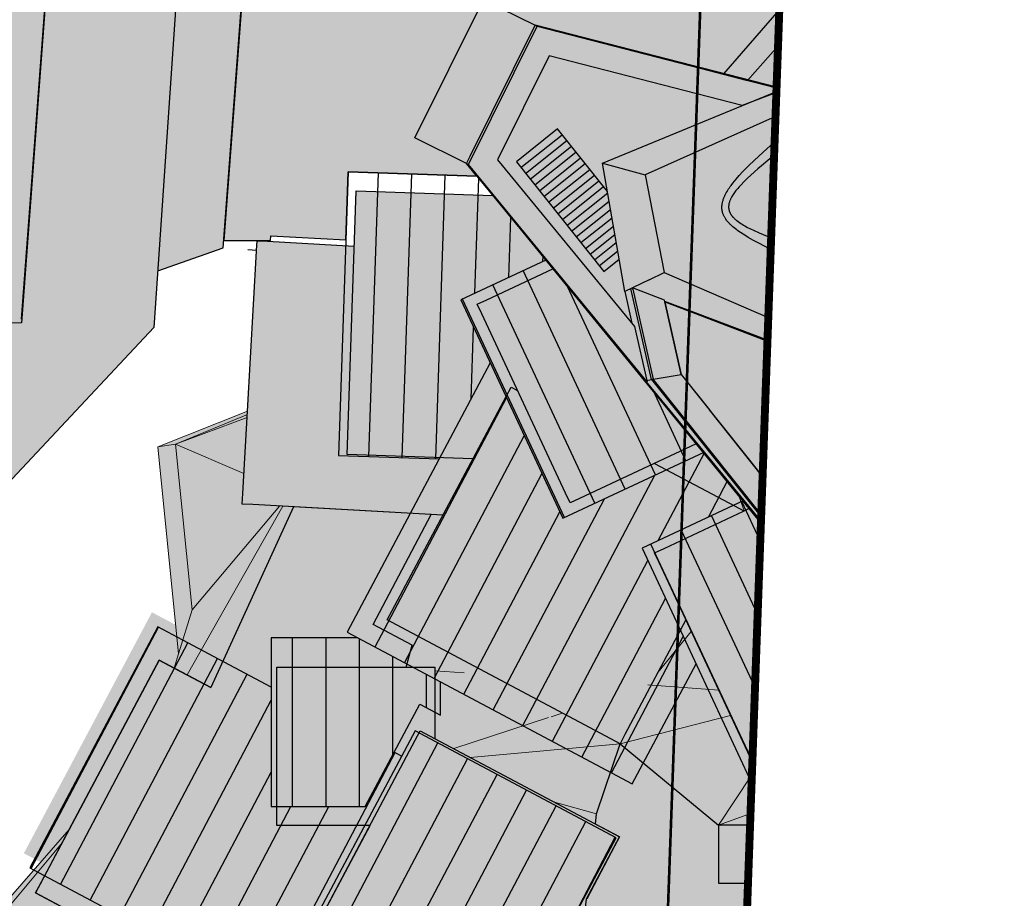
# Model space of a CAD drawing. Header units: millimetres. Extents: x -1402 to -179, y -280 to 6164.
# Tile 211 of 212: x -415 to -378, y 6114 to 6147. Entities that reach past the tile are written whole.
import ezdxf
from ezdxf.xclip import XClip

# ---------------------------------------------------------------- set-up
doc = ezdxf.new("R2010")
doc.units = ezdxf.units.MM
doc.header["$XCLIPFRAME"] = 0
doc.linetypes.add('AJN-Limite', pattern=[1.25, 0.5, -0.25, 0, -0.25, 0, -0.25])
doc.linetypes.add('DASH', pattern=[0.35, 0.25, -0.1])
doc.layers.get('0').update_dxf_attribs({"linetype": 'CONTINUOUS'})
for name, color, linetype in [('AJN-2-SBT-V', 51, 'CONTINUOUS'), ('AJN-4-SER-V', 71, 'CONTINUOUS'), ('AJN-6-PARCOURS-V', 251, 'CONTINUOUS'), ('AJN-6-PERGOLAS', 251, 'CONTINUOUS'), ('AJN-8-254-H', 254, 'CONTINUOUS'), ('Make2D$Visible$Courbes$PLATFORMS', 3, 'CONTINUOUS')]:
    doc.layers.add(name, color=color, linetype=linetype)
doc.layers.add('AJN-6-PARCOURS-H', color=7, linetype='CONTINUOUS', true_color=0xe3e3e3)
doc.layers.add('AJN-6-TERRAIN', color=7, linetype='CONTINUOUS', true_color=0xf2f2f2)
doc.layers.add('GEO-1-EXI-V', color=161, linetype='CONTINUOUS', lineweight=5)
doc.layers.add('GEO-1-LIM-V', color=10, linetype='AJN-Limite', lineweight=25)
pattern_1 = [(62.1854, (9.4425, 65.2214), (-1.123267, 0.592598), [])]
pattern_2 = [(115.058, (19.9803, 144.5782), (-1.150467, -0.53789), [])]

# ---------------------------------------------------------------- blocks, each defined once
blk = doc.blocks.new('A$C1B290AED')
at = {"layer": 'AJN-8-254-H'}
h = blk.add_hatch(color=256, dxfattribs=at)
h.dxf.hatch_style = 1
h.paths.add_polyline_path([(95.164, 0), (63.079, 0), (63.142, -15.633), (64.739, -17.75, -0.008776), (93.796, -18.567)], flags=17)
h.paths.add_polyline_path([(104.173, 0), (95.164, 0), (93.796, -18.567, 0.008776), (64.739, -17.75), (63.142, -15.633), (63.079, 0), (43.812, 0), (44.09, -11.351), (45.564, -18.733), (82.355, -19.922, 0.078088), (86.54, -19.573, -0.105815), (89.321, -19.187, 0.008567), (102.725, -19.938)])
h.paths.add_polyline_path([(107.802, 0), (104.173, 0), (102.725, -19.938), (106.315, -19.845)], flags=17)
h.paths.add_polyline_path([(112.71, 0), (107.802, 0), (106.315, -19.845), (89.238, -20.286, -0.004888), (105.869, -21.262), (105.652, -22.5), (102.865, -25.933), (104.668, -27.136), (111.345, -20.014)])
h.paths.add_polyline_path([(115.251, 0), (112.71, 0), (111.492, -17.865), (113.972, -17)])
h.paths.add_polyline_path([(43.812, 0), (39.442, 0), (39.903, -18.842, -0.003335), (39.2, -18.924, -0.002874), (40.262, -18.99, 0.001309), (46.611, -19.291, 0.007869), (84.81, -20.401), (89.238, -20.286), (102.725, -19.938, -0.008567), (89.321, -19.187, 0.105815), (86.54, -19.573, -0.078088), (82.355, -19.922), (45.564, -18.733), (44.09, -11.351)])
h.paths.add_polyline_path([(39.442, 0), (16.868, 0), (17.36, -12.405), (18.708, -19.1, -0.087355), (26.035, -18.721, 0.065617), (39.903, -18.842)])
h.paths.add_polyline_path([(17.36, -12.405), (16.868, 0), (12.808, 0), (14.037, -20.214, 0.001351), (19.371, -19.692, -0.019542), (28.076, -18.968, -0.009686), (26.035, -18.721, 0.087355), (18.708, -19.1)])
h.paths.add_polyline_path([(12.808, 0), (6.435, 0), (6.967, -13.562), (10.012, -23.077), (18.529, -20.803, -0.051595), (23.354, -19.276, 0.008957), (19.371, -19.692, -0.001351), (14.037, -20.214)])
h.paths.add_polyline_path([(6.967, -13.562), (6.435, 0), (0, 0), (0.098, -23.056, -0.009156), (9.542, -21.608)])
h.paths.add_polyline_path([(9.729, -22.195), (9.542, -21.608, 0.009156), (0.098, -23.056), (0.103, -24.041, -0.011301)])
h.paths.add_polyline_path([(26.816, -19.479, 0.04047), (25.032, -19.144, 0.003763), (23.354, -19.276, 0.042972), (19.311, -20.479, -0.008453), (28.104, -19.781, -0.017837)])
h.paths.add_polyline_path([(26.047, -20.079, -0.003522), (28.517, -19.858, -0.005657), (28.104, -19.781, 0.008453), (19.311, -20.479, 0.008604), (18.529, -20.803), (17.85, -20.984, -0.009507)])
h.paths.add_polyline_path([(46.611, -19.291, -0.001309), (40.262, -18.99, 0.002874), (39.2, -18.924, -0.052551), (28.076, -18.968, 0.006819), (25.032, -19.144, -0.04047), (26.816, -19.479, 0.017837), (28.104, -19.781, 0.031955), (30.452, -20.091, 0.017468), (34.053, -20.208, -0.001874), (44.927, -20.041, -0.007117), (69.182, -20.106, -0.000362), (69.236, -20.093, -0.004662)])
at = {"layer": 'AJN-2-SBT-V', "flags": 128}
for points in [[(111.492, -17.865), (113.972, -17), (115.251, 0), (0, 0), (0.103, -24.041, -0.011301), (9.729, -22.195, -0.011301)], [(9.542, -21.608, 0.009156), (0.098, -23.056), (0, 0), (112.71, 0), (111.345, -20.014), (104.668, -27.136), (105.626, -28.797), (105.315, -30.678), (104.834, -32.625, -0.049698), (87.802, -29.004, -0.005497), (78.586, -25.929, 0.00605), (68.33, -22.413, 0.052542), (58.342, -19.991, 0.052542)], [(106.326, -19.7), (106.326, -19.7), (107.802, 0), (6.435, 0), (6.967, -13.562), (10.012, -23.077), (18.529, -20.803, -0.051595), (23.354, -19.276, -0.050824)], [(28.076, -18.968, 0.019542), (19.371, -19.692, -0.001351), (14.037, -20.214), (12.808, 0), (107.802, 0), (106.315, -19.845), (84.81, -20.401, -0.007869), (46.611, -19.291, -0.001309), (40.262, -18.99, 0.002874), (39.2, -18.924, 0.002874)]]:
    blk.add_lwpolyline(points, format="xyb", dxfattribs=at)
blk = doc.blocks.new('929-ESC NORD MASSE')
at = {"layer": 'AJN-6-PARCOURS-H', "linetype": 'Continuous'}
h = blk.add_hatch(color=256, dxfattribs=at)
h.dxf.hatch_style = 1
h.paths.add_polyline_path([(25.91, 115.92), (17.272, 106.065), (9.208, 108.17), (7.249, 109.141), (4.649, 103.894), (6.608, 102.923), (7.006, 102.437), (2.121, 102.602), (2.034, 100.024), (-0.817, 100.184), (-0.827, 100), (-2.602, 100), (-1.553, 113.92), (-3.344, 113.92), (-3.344, 118.92), (22.944, 118.92), (33.572, 126.639), (35.887, 123.397), (26.968, 116.92), (-1.402, 116.92), (-1.402, 115.92)])
at = {"layer": 'AJN-4-SER-V', "flags": 128}
blk.add_lwpolyline([(-1.553, 113.92), (-2.602, 100), (-0.828, 100), (-0.817, 100.184), (2.034, 100.024), (2.121, 102.602), (7.006, 102.437), (6.608, 102.923), (4.649, 103.894), (7.249, 109.141), (9.208, 108.17), (17.272, 106.065), (25.91, 115.92), (-1.402, 115.92)], dxfattribs=at)
blk = doc.blocks.new('929-bati')
at = {"layer": 'AJN-6-PARCOURS-H', "linetype": 'Continuous'}
h = blk.add_hatch(color=256, dxfattribs=at)
h.dxf.hatch_style = 1
h.paths.add_polyline_path([(-8.923, 150.341), (-14.121, 156.66), (-12.167, 160.603), (-4.839, 158.718), (-10.139, 156.532), (-9.3, 151.667)])
h = blk.add_hatch(color=256, dxfattribs=at)
h.dxf.hatch_style = 1
h.paths.add_polyline_path([(-7.778, 151.284), (-7.154, 148.523), (1.184, 138.08), (19.306, 132.239), (30.154, 132.742), (31.598, 138.931), (27.381, 148.257), (15.227, 142.438), (10.31, 144.473), (-2.502, 149.304)])
at = {"layer": 'AJN-8-254-H', "linetype": 'Continuous'}
h = blk.add_hatch(color=256, dxfattribs=at)
h.dxf.hatch_style = 1
h.paths.add_polyline_path([(-15.304, 156.525), (-12.703, 161.774), (-5.539, 159.93), (2.466, 169.103), (4.179, 167.629), (5.429, 168.871), (15.227, 175.289), (18.988, 174.213), (26.556, 154.246), (28.267, 148.724), (32.649, 139.034), (31.007, 131.971), (30.958, 131.783), (19.172, 131.232), (0.59, 137.221), (-8.527, 148.285)])
h.paths.add_polyline_path([(13.495, 163.07), (15.799, 164.214), (18.259, 157.669), (10.841, 151.431), (5.498, 153.77)], flags=0)
h.paths.add_polyline_path([(11.305, 165.891), (19.064, 169.741), (24.392, 155.561), (21.392, 154.424), (10.744, 145.47), (-1.609, 150.877)], flags=16)
h.paths.add_polyline_path([(-7.778, 151.284), (-7.154, 148.523), (1.184, 138.08), (19.306, 132.239), (30.154, 132.742), (31.598, 138.931), (27.381, 148.257), (15.227, 142.438), (10.31, 144.473), (-2.502, 149.304)], flags=16)
h.paths.add_polyline_path([(-8.923, 150.341), (-14.121, 156.66), (-12.167, 160.603), (-4.839, 158.718), (-10.139, 156.532), (-9.3, 151.667)], flags=16)
h.paths.add_polyline_path([(22.247, 136.025), (14.301, 142.883), (11.168, 144.15)], flags=0)
h = blk.add_hatch(color=256, dxfattribs=at)
h.dxf.hatch_style = 1
h.paths.add_polyline_path([(-14.725, 150.823), (-14.894, 151.185), (-14.532, 151.354), (-12.018, 152.53), (-14.305, 155.31), (-14.309, 155.31), (-19.492, 155.486), (-19.831, 145.492), (-15.057, 145.33), (-13.802, 147.691), (-13.614, 148.044), (-13.363, 147.911)])
h = blk.add_hatch(color=256, dxfattribs=at)
h.dxf.hatch_style = 1
h.paths.add_polyline_path([(-19.563, 153.389), (-22.851, 153.573), (-23.25, 153.596), (-23.271, 153.229), (-23.273, 153.197), (-23.614, 147.128), (-23.789, 144.011), (-23.812, 143.612), (-23.412, 143.589), (-16.198, 143.184), (-15.057, 145.33), (-19.831, 145.492)])
h = blk.add_hatch(color=256, dxfattribs=at)
h.dxf.hatch_style = 1
h.paths.add_polyline_path([(-8.22, 148.344), (-8.282, 148.333), (-9.065, 151.779), (-9.3, 151.667), (-9.025, 150.465), (-8.923, 150.341), (-8.448, 148.246), (-8.527, 148.285), (-11.891, 152.375), (-12.018, 152.53), (-14.532, 151.354), (-14.894, 151.185), (-14.725, 150.823), (-13.363, 147.911), (-13.614, 148.044), (-13.802, 147.691), (-18.121, 139.568), (-18.309, 139.215), (-17.956, 139.027), (-9.833, 134.708), (-9.479, 134.52), (-9.292, 134.873), (-6.98, 139.221), (-4.102, 133.065), (-3.932, 132.703), (-3.57, 132.872), (-1.841, 133.68), (-1.781, 130.335), (-1.774, 129.942), (-1.382, 129.942), (2.826, 129.942), (3.226, 129.942), (3.226, 130.342), (3.226, 134.877), (0.59, 137.221), (0.484, 137.441)])
h.paths.add_polyline_path([(-4.785, 143.349), (-4.789, 143.341), (-4.778, 143.346)], flags=16)
h = blk.add_hatch(color=256, dxfattribs=at)
h.dxf.hatch_style = 1
h.paths.add_polyline_path([(-11.891, 152.375), (-12.018, 152.53), (-14.532, 151.354), (-14.894, 151.185), (-14.725, 150.823), (-13.363, 147.911), (-11.543, 144.018), (-11.374, 143.656), (-11.012, 143.825), (-6.565, 145.904), (-8.527, 148.285)], flags=17)
h = blk.add_hatch(color=256, dxfattribs=at)
h.dxf.hatch_style = 1
h.paths.add_polyline_path([(-22.502, 131.826), (-22.502, 131.426), (-22.102, 131.426), (-18.963, 131.426), (-17.245, 134.656), (-17.057, 135.009), (-16.704, 134.822), (-16.502, 134.714), (-16.502, 137.026), (-16.502, 137.426), (-16.902, 137.426), (-22.102, 137.426), (-22.502, 137.426), (-22.502, 137.026)])
h = blk.add_hatch(color=256, dxfattribs=at)
h.dxf.hatch_style = 1
h.paths.add_polyline_path([(-10.744, 128.643), (-9.684, 130.636), (-9.496, 130.989), (-9.85, 131.177), (-16.704, 134.822), (-17.057, 135.009), (-17.245, 134.656), (-21.564, 126.533), (-21.752, 126.18), (-21.399, 125.992), (-14.544, 122.348), (-14.191, 122.16), (-14.003, 122.513), (-13.401, 123.646), (-13.071, 124.267), (-13.07, 124.268)])
h = blk.add_hatch(color=256, dxfattribs=at)
h.dxf.hatch_style = 1
h.paths.add_polyline_path([(-2.143, 131.433), (-5.743, 131.433), (-5.743, 129.233), (-2.143, 129.233)])
at = {"layer": 'AJN-2-SBT-V'}
for points in [[(-5.539, 159.93), (-0.1, 166.163)], [(-15.164, 156.806), (-12.703, 161.774)], [(-12.703, 161.774), (-12.624, 161.734)], [(-3.304, 159.355), (-12.703, 161.774)], [(-15.225, 156.486), (-12.624, 161.734)], [(-12.624, 161.734), (-3.272, 159.328)], [(-12.167, 160.603), (-14.121, 156.66)], [(-4.838, 158.717), (-12.167, 160.603)], [(-10.139, 156.532), (-3.324, 159.342)], [(-3.272, 159.328), (-4.838, 158.717)], [(-2.596, 158.74), (-8.527, 156.088)], [(-15.304, 156.525), (-15.167, 156.8)], [(-15.304, 156.525), (-14.305, 155.31)], [(-15.304, 156.525), (-15.225, 156.486)], [(-14.121, 156.66), (-8.923, 150.341)], [(-10.139, 156.532), (-8.53, 156.089)], [(-9.3, 151.667), (-10.139, 156.532)], [(-8.448, 148.246), (-15.225, 156.486)], [(-8.53, 156.089), (-7.807, 152.386)], [(-19.831, 145.492), (-19.492, 155.486)], [(-19.496, 155.081), (-19.487, 155.486)], [(-19.486, 155.486), (-14.309, 155.31)], [(-14.309, 155.31), (-14.302, 155.31)], [(-14.305, 155.31), (-11.891, 152.375)], [(-13.233, 154.01), (-13.233, 153.996)], [(-23.271, 153.229), (-23.25, 153.596)], [(-23.25, 153.596), (-22.851, 153.573)], [(-22.851, 153.573), (-19.561, 153.388)], [(-23.614, 147.128), (-23.273, 153.197)], [(-23.273, 153.197), (-23.271, 153.229)], [(-14.532, 151.354), (-12.026, 152.526)], [(-11.891, 152.375), (-8.527, 148.285)], [(-8.373, 152.113), (-9.3, 151.667)], [(-8.373, 152.113), (-7.807, 152.386)], [(-7.807, 152.386), (11.933, 143.86)], [(-9.3, 151.667), (-9.025, 150.465)], [(-8.282, 148.333), (-9.065, 151.779)], [(-8.991, 151.755), (-9.003, 151.81)], [(-7.791, 151.342), (-9.003, 151.81)], [(-8.991, 151.755), (-8.22, 148.344)], [(-14.894, 151.185), (-14.532, 151.354)], [(-7.78, 151.295), (-7.791, 151.342)], [(-6.622, 150.858), (-7.78, 151.295)], [(-7.778, 151.284), (-7.78, 151.295)], [(-14.725, 150.823), (-14.894, 151.185)], [(-7.154, 148.523), (-7.778, 151.284)], [(-7.778, 151.284), (-6.611, 150.835)], [(-11.543, 144.018), (-14.725, 150.823)], [(11.928, 143.862), (-6.622, 150.858)], [(-6.622, 150.858), (-6.611, 150.835)], [(-6.611, 150.835), (-2.594, 149.289)], [(-8.923, 150.341), (-8.46, 148.298)], [(-9.683, 149.69), (-9.684, 149.662)], [(-8.527, 148.285), (-8.284, 148.331)], [(-8.22, 148.344), (-8.282, 148.333)], [(-8.282, 148.333), (0.59, 137.221)], [(-8.22, 148.344), (-7.154, 148.523)], [(0.484, 137.441), (-8.22, 148.344)], [(-7.154, 148.523), (-6.081, 147.179)], [(-13.802, 147.691), (-13.614, 148.044)], [(-13.614, 148.044), (-13.363, 147.911)], [(0.567, 137.249), (-8.527, 148.285)], [(-8.527, 148.285), (-8.448, 148.246)], [(-8.46, 148.298), (-8.448, 148.246)], [(-18.121, 139.568), (-13.802, 147.691)], [(-23.789, 144.011), (-23.614, 147.128)], [(1.184, 138.08), (-6.081, 147.179)], [(-6.593, 145.891), (-11.012, 143.825)], [(-15.057, 145.33), (-19.831, 145.492)], [(-8.174, 145.152), (-5.138, 143.537)], [(-23.812, 143.612), (-23.789, 144.011)], [(-11.374, 143.656), (-11.543, 144.018)], [(-11.012, 143.825), (-11.374, 143.656)], [(-23.412, 143.589), (-23.812, 143.612)], [(-16.198, 143.184), (-23.412, 143.589)], [(-5.138, 143.537), (-4.785, 143.349)], [(-7.805, 141.931), (-4.788, 143.341)], [(-4.785, 143.349), (-4.789, 143.342)], [(-4.788, 143.341), (-4.771, 143.349)], [(-4.771, 143.349), (-4.585, 143.437)], [(-8.167, 141.761), (-7.805, 141.931)], [(-7.998, 141.399), (-8.167, 141.761)], [(-4.102, 133.065), (-7.998, 141.399)], [(-18.309, 139.215), (-18.121, 139.568)], [(-17.956, 139.027), (-18.309, 139.215)], [(-9.833, 134.708), (-17.956, 139.027)], [(-6.98, 139.221), (-9.292, 134.873)], [(-22.502, 137.426), (-22.102, 137.426)], [(-22.502, 137.026), (-22.502, 137.426)], [(-22.102, 137.426), (-16.902, 137.426)], [(-16.902, 137.426), (-16.502, 137.426)], [(-16.502, 137.426), (-16.502, 137.026)], [(-22.502, 131.826), (-22.502, 137.026)], [(-16.502, 137.026), (-16.502, 134.714)], [(-17.245, 134.656), (-17.057, 135.009)], [(-17.057, 135.009), (-16.704, 134.822)], [(-9.292, 134.873), (-9.479, 134.52)], [(-21.564, 126.533), (-17.245, 134.656)], [(-16.704, 134.822), (-9.85, 131.177)], [(-9.479, 134.52), (-9.833, 134.708)], [(-22.502, 131.426), (-22.502, 131.826)], [(-22.102, 131.426), (-22.502, 131.426)], [(-18.963, 131.426), (-22.102, 131.426)], [(-9.85, 131.177), (-9.496, 130.989)], [(-2.143, 131.433), (-5.743, 131.433)], [(-5.743, 131.433), (-5.743, 129.233)], [(-9.496, 130.989), (-9.684, 130.636)], [(-9.684, 130.636), (-10.743, 128.646)], [(-5.743, 129.233), (-2.143, 129.233)]]:
    blk.add_lwpolyline(points, dxfattribs=at)
blk = doc.blocks.new('929-PERGOLAS')
at = {"layer": 'AJN-6-PERGOLAS', "linetype": 'Continuous'}
h = blk.add_hatch(dxfattribs=at)
h.set_pattern_fill('ANSI31', color=256, scale=0.4, angle=135)
h.set_pattern_definition([(88.057, (1.3651, 145.5449), (-1.26927, 0.04305), [])])
h.paths.add_polyline_path([(8.749, 134.295), (10.68, 137.927), (9.561, 140.32), (12.793, 141.832), (10.177, 145.011), (5.293, 145.177), (4.929, 134.425)])
h = blk.add_hatch(dxfattribs=at)
h.set_pattern_fill('ANSI31', color=256, scale=0.4, angle=135)
h.set_pattern_definition(pattern_2)
h.paths.add_polyline_path([(18.793, 134.545), (12.793, 141.832), (9.561, 140.32), (13.433, 132.039)])
h = blk.add_hatch(dxfattribs=at)
h.set_pattern_fill('ANSI31', color=256, scale=0.4, angle=45)
h.set_pattern_definition(pattern_1)
h.paths.add_polyline_path([(18.491, 126.523), (16.442, 130.905), (20.303, 132.71), (18.793, 134.545), (13.433, 132.039), (10.68, 137.927), (5.254, 127.723), (16.071, 121.971)])
h = blk.add_hatch(dxfattribs=at)
h.set_pattern_fill('ANSI31', color=256, scale=0.4, angle=135)
h.set_pattern_definition(pattern_2)
h.paths.add_polyline_path([(23.55, 122.384), (23.556, 122.387), (29.237, 125.043), (25.568, 126.411), (20.303, 132.71), (16.442, 130.905), (20.986, 121.186)])
h = blk.add_hatch(dxfattribs=at)
h.set_pattern_fill('ANSI31', color=256, scale=0.4, angle=45)
h.set_pattern_definition(pattern_1)
h.paths.add_polyline_path([(7.322, 123.025), (7.04, 123.175), (5.941, 121.106), (2.375, 121.106), (2.375, 125.642), (-0.985, 127.419), (-1.928, 127.921), (-6.788, 118.782), (-6.642, 118.704), (2.454, 113.868), (3.096, 115.077)])
h = blk.add_hatch(dxfattribs=at)
h.set_pattern_fill('ANSI31', color=256, scale=0.4, angle=135)
h.set_pattern_definition([(90, (-9.6552, 91.255), (-1.27, -2e-13), [])])
h.paths.add_polyline_path([(5.941, 121.106), (8.009, 124.996), (8.798, 124.577), (8.798, 125.838), (5.66, 127.507), (2.375, 127.507), (2.375, 121.106)])
h = blk.add_hatch(dxfattribs=at)
h.set_pattern_fill('ANSI31', color=256, scale=0.4, angle=45)
h.set_pattern_definition(pattern_1)
h.paths.add_polyline_path([(15.457, 119.926), (7.83, 123.981), (3.096, 115.077), (10.723, 111.022)])
at = {"layer": 'AJN-6-PERGOLAS', "linetype": 'Continuous', "flags": 128}
for points in [[(5.293, 145.177), (4.929, 134.425)], [(10.177, 145.011), (5.293, 145.177)], [(10.177, 145.011), (12.793, 141.832)], [(12.793, 141.832), (9.561, 140.32)], [(12.793, 141.832), (18.793, 134.545)], [(9.561, 140.32), (13.433, 132.039)], [(10.681, 137.93), (5.254, 127.723)], [(13.433, 132.039), (18.793, 134.545)], [(18.793, 134.545), (20.303, 132.71)], [(4.929, 134.425), (8.751, 134.295)], [(20.303, 132.71), (16.442, 130.905)], [(20.303, 132.71), (25.568, 126.411)], [(16.442, 130.905), (20.986, 121.186)], [(-1.928, 127.921), (-6.788, 118.782)], [(-0.985, 127.419), (-1.928, 127.921)], [(5.66, 127.507), (2.375, 127.507)], [(2.375, 127.507), (2.375, 121.106)], [(5.254, 127.723), (16.071, 121.971)], [(16.071, 121.971), (18.492, 126.525)], [(8.798, 124.577), (8.798, 125.838)], [(5.941, 121.106), (8.009, 124.996), (8.798, 124.577)], [(7.83, 123.981), (3.096, 115.077)], [(15.457, 119.926), (7.83, 123.981)], [(2.375, 121.106), (5.943, 121.106)], [(10.723, 111.022), (15.457, 119.926)], [(-6.788, 118.782), (-6.642, 118.704)], [(-6.642, 118.704), (2.454, 113.868)]]:
    blk.add_lwpolyline(points, dxfattribs=at)
at = {"layer": 'AJN-6-PERGOLAS', "linetype": 'Continuous'}
for points in [[(2.375, 125.642), (-0.985, 127.419)], [(7.322, 123.025), (7.04, 123.175)]]:
    blk.add_lwpolyline(points, dxfattribs=at)
blk = doc.blocks.new('929-coiffe')
at = {"layer": 'AJN-8-254-H', "linetype": 'Continuous'}
h = blk.add_hatch(color=256, dxfattribs=at)
h.dxf.hatch_style = 1
h.paths.add_polyline_path([(23.663, 9.907), (23.607, 8.625), (23.517, 7.366), (23.278, 4.971), (22.992, 2.739), (22.83, 1.668), (22.647, 0.612), (22.542, 0.082), (22.483, -0.187), (22.417, -0.46), (22.382, -0.598), (22.342, -0.74), (22.299, -0.884), (22.25, -1.031), (22.223, -1.107), (22.186, -1.205), (22.158, -1.272), (22.13, -1.339), (22.092, -1.422), (22.051, -1.504), (22.028, -1.548), (22.003, -1.592), (21.977, -1.636), (21.95, -1.68), (21.919, -1.727), (21.886, -1.775), (21.851, -1.821), (21.814, -1.867), (21.794, -1.892), (21.772, -1.916), (21.75, -1.94), (21.728, -1.964), (21.705, -1.987), (21.681, -2.01), (21.657, -2.032), (21.633, -2.054), (21.607, -2.076), (21.58, -2.098), (21.552, -2.12), (21.524, -2.14), (21.497, -2.16), (21.468, -2.179), (21.44, -2.197), (21.411, -2.215), (21.382, -2.232), (21.353, -2.247), (21.325, -2.262), (21.296, -2.277), (21.268, -2.29), (21.24, -2.302), (21.186, -2.325), (21.126, -2.348), (21.079, -2.364), (21.031, -2.379), (20.984, -2.393), (20.938, -2.405), (20.893, -2.416), (20.847, -2.426), (20.802, -2.435), (20.717, -2.45), (20.635, -2.461), (20.556, -2.471), (20.478, -2.478), (20.329, -2.488), (20.181, -2.493), (20.04, -2.495), (19.899, -2.493), (19.628, -2.483), (19.362, -2.466), (18.843, -2.422), (17.823, -2.306), (16.295, -2.087), (14.216, -1.731), (12.069, -1.301), (10.426, -0.918), (9.332, -0.627), (8.792, -0.47), (7.732, -0.139), (6.707, 0.21), (5.719, 0.57), (3.845, 1.305), (2.521, 1.868), (1.257, 2.449), (0.847, 2.65), (0.441, 2.86), (0.241, 2.97), (0.041, 3.084), (-0.057, 3.143), (-0.156, 3.205), (-0.254, 3.269), (-0.351, 3.337), (-0.399, 3.372), (-0.446, 3.408), (-0.494, 3.446), (-0.541, 3.485), (-0.587, 3.525), (-0.633, 3.568), (-0.656, 3.591), (-0.679, 3.614), (-0.701, 3.637), (-0.723, 3.662), (-0.746, 3.688), (-0.768, 3.714), (-0.789, 3.742), (-0.81, 3.77), (-0.827, 3.795), (-0.843, 3.821), (-0.855, 3.841), (-0.867, 3.861), (-0.877, 3.882), (-0.888, 3.903), (-0.897, 3.922), (-0.905, 3.942), (-0.914, 3.963), (-0.921, 3.984), (-0.929, 4.006), (-0.935, 4.029), (-0.942, 4.053), (-0.944, 4.065), (-0.947, 4.077), (-0.949, 4.09), (-0.952, 4.103), (-0.954, 4.116), (-0.955, 4.129), (-0.957, 4.143), (-0.958, 4.157), (-0.959, 4.171), (-0.96, 4.184), (-0.961, 4.199), (-0.961, 4.213), (-0.961, 4.228), (-0.961, 4.242), (-0.961, 4.257), (-0.96, 4.272), (-0.959, 4.288), (-0.957, 4.303), (-0.956, 4.318), (-0.954, 4.334), (-0.951, 4.35), (-0.949, 4.366), (-0.943, 4.397), (-0.936, 4.428), (-0.928, 4.459), (-0.919, 4.489), (-0.91, 4.519), (-0.899, 4.548), (-0.888, 4.578), (-0.877, 4.607), (-0.864, 4.635), (-0.851, 4.664), (-0.838, 4.692), (-0.824, 4.72), (-0.795, 4.774), (-0.766, 4.825), (-0.736, 4.874), (-0.706, 4.921), (-0.675, 4.967), (-0.644, 5.011), (-0.612, 5.055), (-0.549, 5.136), (-0.487, 5.214), (-0.424, 5.289), (-0.3, 5.43), (-0.176, 5.564), (0.073, 5.817), (0.441, 6.17), (1.42, 7.052), (3.971, 9.208), (7.572, 12.089), (9.882, 13.828), (11.802, 15.179), (14.826, 17.184), (18.124, 19.248), (19.703, 20.171), (20.372, 20.534), (20.648, 20.673), (20.932, 20.806), (21.078, 20.869), (21.228, 20.929), (21.305, 20.957), (21.384, 20.984), (21.464, 21.01), (21.546, 21.033), (21.587, 21.044), (21.629, 21.054), (21.672, 21.063), (21.714, 21.071), (21.758, 21.079), (21.801, 21.085), (21.846, 21.09), (21.89, 21.094), (21.935, 21.097), (21.958, 21.097), (21.98, 21.098), (22.003, 21.097), (22.026, 21.097), (22.049, 21.096), (22.071, 21.094), (22.094, 21.092), (22.117, 21.09), (22.14, 21.087), (22.162, 21.083), (22.185, 21.079), (22.207, 21.074), (22.229, 21.069), (22.251, 21.063), (22.272, 21.056), (22.293, 21.049), (22.314, 21.041), (22.334, 21.033), (22.354, 21.024), (22.373, 21.015), (22.392, 21.005), (22.411, 20.994), (22.428, 20.984), (22.445, 20.973), (22.461, 20.962), (22.478, 20.95), (22.493, 20.938), (22.509, 20.926), (22.524, 20.913), (22.539, 20.9), (22.552, 20.887), (22.566, 20.874), (22.579, 20.86), (22.591, 20.847), (22.604, 20.833), (22.616, 20.819), (22.627, 20.805), (22.639, 20.79), (22.66, 20.762), (22.681, 20.733), (22.7, 20.703), (22.718, 20.674), (22.735, 20.644), (22.752, 20.614), (22.767, 20.584), (22.782, 20.553), (22.796, 20.523), (22.81, 20.492), (22.835, 20.431), (22.858, 20.37), (22.879, 20.309), (22.899, 20.248), (22.917, 20.187), (22.952, 20.065), (22.982, 19.942), (23.01, 19.821), (23.06, 19.577), (23.103, 19.336), (23.178, 18.851), (23.3, 17.869), (23.4, 16.859), (23.556, 14.729), (23.658, 12.413), (23.678, 11.18)])
at = {"layer": 'AJN-2-SBT-V'}
for points in [[(23.663, 9.907), (23.607, 8.625), (23.517, 7.366), (23.278, 4.971), (22.992, 2.739), (22.83, 1.668), (22.647, 0.612), (22.542, 0.082), (22.483, -0.187), (22.417, -0.46), (22.382, -0.598), (22.342, -0.74), (22.299, -0.884), (22.25, -1.031), (22.223, -1.107), (22.186, -1.205), (22.158, -1.272), (22.13, -1.339), (22.092, -1.422), (22.051, -1.504), (22.028, -1.548), (22.003, -1.592), (21.977, -1.636), (21.95, -1.68), (21.919, -1.727), (21.886, -1.775), (21.851, -1.821), (21.814, -1.867), (21.794, -1.892), (21.772, -1.916), (21.75, -1.94), (21.728, -1.964), (21.705, -1.987), (21.681, -2.01), (21.657, -2.032), (21.633, -2.054), (21.607, -2.076), (21.58, -2.098), (21.552, -2.12), (21.524, -2.14), (21.497, -2.16), (21.468, -2.179), (21.44, -2.197), (21.411, -2.215), (21.382, -2.232), (21.353, -2.247), (21.325, -2.262), (21.296, -2.277), (21.268, -2.29), (21.24, -2.302), (21.186, -2.325), (21.126, -2.348), (21.079, -2.364), (21.031, -2.379), (20.984, -2.393), (20.938, -2.405), (20.893, -2.416), (20.847, -2.426), (20.802, -2.435), (20.717, -2.45), (20.635, -2.461), (20.556, -2.471), (20.478, -2.478), (20.329, -2.488), (20.181, -2.493), (20.04, -2.495), (19.899, -2.493), (19.628, -2.483), (19.362, -2.466), (18.843, -2.422), (17.823, -2.306), (16.295, -2.087), (14.216, -1.731), (12.069, -1.301), (10.426, -0.918), (9.332, -0.627), (8.792, -0.47), (7.732, -0.139), (6.707, 0.21), (5.719, 0.57), (3.845, 1.305), (2.521, 1.868), (1.257, 2.449), (0.847, 2.65), (0.441, 2.86), (0.241, 2.97), (0.041, 3.084), (-0.057, 3.143), (-0.156, 3.205), (-0.254, 3.269), (-0.351, 3.337), (-0.399, 3.372), (-0.446, 3.408), (-0.494, 3.446), (-0.541, 3.485), (-0.587, 3.525), (-0.633, 3.568), (-0.656, 3.591), (-0.679, 3.614), (-0.701, 3.637), (-0.723, 3.662), (-0.746, 3.688), (-0.768, 3.714), (-0.789, 3.742), (-0.81, 3.77), (-0.827, 3.795), (-0.843, 3.821), (-0.855, 3.841), (-0.867, 3.861), (-0.877, 3.882), (-0.888, 3.903), (-0.897, 3.922), (-0.905, 3.942), (-0.914, 3.963), (-0.921, 3.984), (-0.929, 4.006), (-0.935, 4.029), (-0.942, 4.053), (-0.944, 4.065), (-0.947, 4.077), (-0.949, 4.09), (-0.952, 4.103), (-0.954, 4.116), (-0.955, 4.129), (-0.957, 4.143), (-0.958, 4.157), (-0.959, 4.171), (-0.96, 4.184), (-0.961, 4.199), (-0.961, 4.213), (-0.961, 4.228), (-0.961, 4.242), (-0.961, 4.257), (-0.96, 4.272), (-0.959, 4.288), (-0.957, 4.303), (-0.956, 4.318), (-0.954, 4.334), (-0.951, 4.35), (-0.949, 4.366), (-0.943, 4.397), (-0.936, 4.428), (-0.928, 4.459), (-0.919, 4.489), (-0.91, 4.519), (-0.899, 4.548), (-0.888, 4.578), (-0.877, 4.607), (-0.864, 4.635), (-0.851, 4.664), (-0.838, 4.692), (-0.824, 4.72), (-0.795, 4.774), (-0.766, 4.825), (-0.736, 4.874), (-0.706, 4.921), (-0.675, 4.967), (-0.644, 5.011), (-0.612, 5.055), (-0.549, 5.136), (-0.487, 5.214), (-0.424, 5.289), (-0.3, 5.43), (-0.176, 5.564), (0.073, 5.817), (0.441, 6.17), (1.42, 7.052), (3.971, 9.208), (7.572, 12.089), (9.882, 13.828), (11.802, 15.179), (14.826, 17.184), (18.124, 19.248), (19.703, 20.171), (20.372, 20.534), (20.648, 20.673), (20.932, 20.806), (21.078, 20.869), (21.228, 20.929), (21.305, 20.957), (21.384, 20.984), (21.464, 21.01), (21.546, 21.033), (21.587, 21.044), (21.629, 21.054), (21.672, 21.063), (21.714, 21.071), (21.758, 21.079), (21.801, 21.085), (21.846, 21.09), (21.89, 21.094), (21.935, 21.097), (21.958, 21.097), (21.98, 21.098), (22.003, 21.097), (22.026, 21.097), (22.049, 21.096), (22.071, 21.094), (22.094, 21.092), (22.117, 21.09), (22.14, 21.087), (22.162, 21.083), (22.185, 21.079), (22.207, 21.074), (22.229, 21.069), (22.251, 21.063), (22.272, 21.056), (22.293, 21.049), (22.314, 21.041), (22.334, 21.033), (22.354, 21.024), (22.373, 21.015), (22.392, 21.005), (22.411, 20.994), (22.428, 20.984), (22.445, 20.973), (22.461, 20.962), (22.478, 20.95), (22.493, 20.938), (22.509, 20.926), (22.524, 20.913), (22.539, 20.9), (22.552, 20.887), (22.566, 20.874), (22.579, 20.86), (22.591, 20.847), (22.604, 20.833), (22.616, 20.819), (22.627, 20.805), (22.639, 20.79), (22.66, 20.762), (22.681, 20.733), (22.7, 20.703), (22.718, 20.674), (22.735, 20.644), (22.752, 20.614), (22.767, 20.584), (22.782, 20.553), (22.796, 20.523), (22.81, 20.492), (22.835, 20.431), (22.858, 20.37), (22.879, 20.309), (22.899, 20.248), (22.917, 20.187), (22.952, 20.065), (22.982, 19.942), (23.01, 19.821), (23.06, 19.577), (23.103, 19.336), (23.178, 18.851), (23.3, 17.869), (23.4, 16.859), (23.556, 14.729), (23.658, 12.413), (23.678, 11.18)], [(22.655, 9.706), (22.788, 16.655), (22.76, 18.196), (22.717, 19.025), (22.695, 19.298), (22.667, 19.569), (22.65, 19.702), (22.63, 19.835), (22.608, 19.964), (22.595, 20.028), (22.581, 20.093), (22.566, 20.156), (22.549, 20.218), (22.531, 20.279), (22.511, 20.34), (22.501, 20.37), (22.49, 20.399), (22.478, 20.428), (22.465, 20.457), (22.452, 20.486), (22.438, 20.514), (22.423, 20.542), (22.407, 20.57), (22.399, 20.583), (22.391, 20.596), (22.383, 20.608), (22.374, 20.621), (22.365, 20.633), (22.356, 20.645), (22.347, 20.657), (22.337, 20.669), (22.328, 20.68), (22.318, 20.691), (22.308, 20.701), (22.298, 20.712), (22.287, 20.722), (22.276, 20.732), (22.265, 20.742), (22.253, 20.751), (22.241, 20.761), (22.229, 20.769), (22.217, 20.778), (22.204, 20.786), (22.192, 20.794), (22.178, 20.801), (22.165, 20.808), (22.151, 20.815), (22.137, 20.821), (22.123, 20.827), (22.109, 20.832), (22.094, 20.837), (22.079, 20.842), (22.064, 20.846), (22.048, 20.85), (22.032, 20.853), (22.016, 20.856), (21.999, 20.859), (21.982, 20.861), (21.966, 20.863), (21.949, 20.864), (21.932, 20.865), (21.915, 20.865), (21.898, 20.866), (21.881, 20.865), (21.863, 20.865), (21.846, 20.864), (21.829, 20.863), (21.795, 20.859), (21.76, 20.854), (21.724, 20.848), (21.687, 20.841), (21.65, 20.833), (21.613, 20.824), (21.575, 20.813), (21.537, 20.802), (21.499, 20.79), (21.462, 20.777), (21.384, 20.749), (21.307, 20.718), (21.232, 20.686), (21.083, 20.617), (21.009, 20.58), (20.861, 20.504), (20.712, 20.423), (20.42, 20.254), (19.982, 19.985), (18.825, 19.226), (13.688, 15.585), (2.337, 7.246), (1.223, 6.37), (0.539, 5.803), (0.405, 5.687), (0.139, 5.449), (0.009, 5.326), (-0.119, 5.2), (-0.246, 5.067), (-0.308, 4.999), (-0.369, 4.928), (-0.427, 4.857), (-0.455, 4.82), (-0.482, 4.783), (-0.507, 4.748), (-0.532, 4.712), (-0.555, 4.676), (-0.578, 4.638), (-0.597, 4.605), (-0.615, 4.571), (-0.624, 4.553), (-0.632, 4.535), (-0.641, 4.518), (-0.648, 4.5), (-0.655, 4.483), (-0.661, 4.467), (-0.667, 4.451), (-0.673, 4.434), (-0.678, 4.417), (-0.683, 4.4), (-0.688, 4.384), (-0.692, 4.367), (-0.695, 4.35), (-0.698, 4.334), (-0.701, 4.318), (-0.703, 4.302), (-0.704, 4.286), (-0.705, 4.27), (-0.706, 4.254), (-0.706, 4.239), (-0.706, 4.222), (-0.705, 4.206), (-0.704, 4.191), (-0.702, 4.175), (-0.7, 4.16), (-0.697, 4.145), (-0.694, 4.13), (-0.691, 4.116), (-0.686, 4.1), (-0.681, 4.084), (-0.676, 4.069), (-0.67, 4.054), (-0.664, 4.039), (-0.658, 4.025), (-0.651, 4.011), (-0.644, 3.997), (-0.636, 3.983), (-0.628, 3.969), (-0.62, 3.956), (-0.611, 3.942), (-0.602, 3.929), (-0.593, 3.917), (-0.584, 3.904), (-0.574, 3.892), (-0.564, 3.88), (-0.554, 3.868), (-0.543, 3.856), (-0.533, 3.845), (-0.511, 3.822), (-0.489, 3.801), (-0.467, 3.78), (-0.444, 3.76), (-0.42, 3.74), (-0.397, 3.721), (-0.348, 3.684), (-0.299, 3.649), (-0.249, 3.615), (-0.198, 3.583), (-0.145, 3.552), (-0.092, 3.521), (0.015, 3.464), (0.125, 3.408), (0.237, 3.355), (0.459, 3.256), (0.911, 3.072), (1.603, 2.816), (3.01, 2.344), (10.177, 0.244), (16.477, -1.472), (18.219, -1.884), (18.977, -2.041), (19.489, -2.131), (19.748, -2.17), (20.012, -2.202), (20.145, -2.214), (20.279, -2.224), (20.347, -2.227), (20.415, -2.229), (20.484, -2.23), (20.554, -2.229), (20.624, -2.226), (20.696, -2.222), (20.769, -2.215), (20.806, -2.211), (20.844, -2.206), (20.881, -2.2), (20.918, -2.194), (20.956, -2.186), (20.994, -2.177), (21.034, -2.167), (21.073, -2.156), (21.113, -2.143), (21.153, -2.128), (21.189, -2.114), (21.207, -2.106), (21.225, -2.098), (21.244, -2.09), (21.262, -2.081), (21.28, -2.071), (21.298, -2.061), (21.315, -2.052), (21.331, -2.043), (21.347, -2.033), (21.363, -2.022), (21.379, -2.012), (21.395, -2.001), (21.41, -1.989), (21.426, -1.978), (21.442, -1.965), (21.457, -1.953), (21.472, -1.94), (21.486, -1.927), (21.501, -1.914), (21.515, -1.901), (21.528, -1.888), (21.541, -1.874), (21.567, -1.847), (21.591, -1.819), (21.614, -1.79), (21.637, -1.761), (21.66, -1.728), (21.682, -1.695), (21.703, -1.661), (21.723, -1.628), (21.744, -1.591), (21.763, -1.554), (21.782, -1.517), (21.799, -1.48), (21.816, -1.441), (21.833, -1.402), (21.864, -1.323), (21.891, -1.246), (21.915, -1.169), (21.938, -1.093), (21.978, -0.942), (21.996, -0.868), (22.028, -0.72), (22.056, -0.574), (22.105, -0.282), (22.146, 0.007), (22.214, 0.582), (22.338, 2.025), (22.547, 6.3)]]:
    blk.add_lwpolyline(points, close=True, dxfattribs=at)
blk = doc.blocks.new('929-esc')
at = {"layer": 'AJN-6-PARCOURS-H', "linetype": 'Continuous'}
h = blk.add_hatch(color=256, dxfattribs=at)
h.dxf.hatch_style = 1
h.paths.add_polyline_path([(2.639, 0), (4.639, 0), (4.639, 5.32), (2.639, 5.32)])
at = {"layer": 'AJN-6-PARCOURS-V', "linetype": 'Continuous'}
blk.add_lwpolyline([(2.639, 0), (4.639, 0), (4.639, 5.32), (2.639, 5.32)], close=True, dxfattribs=at)
at = {"layer": 'AJN-6-PARCOURS-V', "linetype": 'Continuous', "flags": 128}
for points in [[(2.639, 5.04), (4.639, 5.04)], [(2.639, 4.76), (4.639, 4.76)], [(2.639, 4.48), (4.639, 4.48)], [(2.639, 4.2), (4.639, 4.2)], [(2.639, 3.92), (4.639, 3.92)], [(2.639, 3.64), (4.639, 3.64)], [(2.639, 3.36), (4.639, 3.36)], [(2.639, 3.08), (4.639, 3.08)], [(2.639, 2.8), (4.639, 2.8)], [(2.639, 2.52), (4.639, 2.52)], [(2.639, 2.24), (4.639, 2.24)], [(2.639, 1.96), (4.639, 1.96)], [(2.639, 1.68), (4.639, 1.68)], [(2.639, 1.4), (4.639, 1.4)], [(2.639, 1.12), (4.639, 1.12)], [(2.639, 0.84), (4.639, 0.84)], [(2.639, 0.56), (4.639, 0.56)], [(2.639, 0.28), (4.639, 0.28)], [(2.639, 0), (4.639, 0)]]:
    blk.add_lwpolyline(points, dxfattribs=at)
blk = doc.blocks.new('VILLAGE ROOF')
at = {"layer": 'AJN-6-PARCOURS-H', "linetype": 'Continuous'}
h = blk.add_hatch(color=256, dxfattribs=at)
h.dxf.hatch_style = 1
h.paths.add_polyline_path([(-404.588, 128.633), (-407.719, 121.779), (-409.684, 122.823), (-414.379, 113.993), (-397.986, 105.268), (-397.65, 105.09), (-396.85, 104.668), (-392.951, 102.595), (-390.33, 101.201), (-388.417, 104.798), (-389.917, 105.461), (-394.027, 107.662), (-396.123, 108.777), (-396.913, 107.29), (-404.474, 111.31), (-401.684, 116.556), (-405.224, 116.556), (-405.224, 120.451), (-405.224, 122.556), (-400.31, 122.554), (-400.085, 123.389), (-401.571, 124.18), (-399.36, 128.339)])
h = blk.add_hatch(color=256, dxfattribs=at)
h.dxf.hatch_style = 1
h.paths.add_polyline_path([(-392.218, 116.12), (-393.466, 113.773), (-393.517, 113.332), (-393.003, 109.597), (-394.027, 107.662), (-389.917, 105.461), (-389.102, 111.69), (-387.119, 111.431), (-386.106, 111.431), (-386.106, 113.575), (-384.865, 113.575), (-384.865, 114.364), (-388.463, 114.364), (-388.465, 116.564), (-392.201, 119.65), (-393.09, 116.995), (-393.136, 116.608)])
at = {"layer": 'AJN-6-TERRAIN', "linetype": 'Continuous'}
h = blk.add_hatch(color=256, dxfattribs=at)
h.dxf.hatch_style = 1
h.paths.add_polyline_path([(-433.747, 91.511), (-426.682, 100.141), (-426.853, 100.232), (-422.146, 109.056), (-420.224, 108.03), (-414.186, 115.162), (-414.818, 115.498), (-409.959, 124.637), (-409.057, 124.158), (-409.14, 124.985), (-409.732, 130.908), (-408.89, 131.243), (-406.336, 132.258), (-405.972, 138.727), (-402.283, 138.519), (-402.208, 140.616), (-397.027, 140.441), (-398.025, 141.655), (-399.985, 142.626), (-397.384, 147.875), (-395.425, 146.904), (-388.26, 145.061), (-386.271, 147.341), (-381.858, 152.397), (-380.256, 154.234), (-379.101, 155.557), (-369.266, 162.841), (-364.568, 167.534), (-360.704, 166.2), (-351.497, 138.14), (-351.625, 138.172), (-350.892, 135.941), (-349.157, 129.567), (-349.037, 127.084), (-348.454, 115.049), (-346.866, 115.049), (-346.866, 109.882), (-342.183, 109.882), (-342.183, 100.349), (-342.935, 100.361), (-342.935, 98.625), (-343.095, 98.625), (-343.089, 95.303), (-342.272, 95.345), (-341.763, 85.358), (-346.782, 85.102), (-346.759, 84.669), (-345.771, 84.713), (-345.481, 78.36), (-342.06, 78.36), (-342.06, 64.492), (-343.608, 64.492), (-343.608, 55.482), (-345.404, 55.482), (-345.294, 53.369), (-341.046, 53.369), (-341.046, 38.286), (-344.52, 38.286), (-344.376, 35.491), (-340.639, 35.488), (-340.639, 25.488), (-343.71, 25.482), (-343.205, 15.816), (-350.196, 15.451), (-350.21, 15.808), (-356.017, 15.808), (-350.919, -1.189), (-379.03, -1.327), (-388.038, 20.076), (-385.471, 19.884), (-385.901, 26.364), (-389.586, 33.811), (-387.397, 34.96), (-381.035, 38.302), (-383.123, 41.404), (-385.509, 45.053), (-393.295, 41.304), (-393.488, 41.697), (-395.982, 46.099), (-397.199, 47.468), (-401.733, 47.366), (-401.853, 52.702), (-422.082, 75.454), (-410.377, 75.454), (-413.676, 79.844), (-413.745, 79.948), (-414.325, 79.948), (-414.325, 80.873), (-414.873, 82.2), (-415.289, 84.069), (-417.268, 87.715), (-418.35, 89.454), (-432.312, 89.454)])
h.paths.add_polyline_path([(-364.395, 103.891), (-364.091, 103.648), (-360.518, 101.667), (-360.518, 93.444), (-359.692, 93.444), (-359.698, 93.396), (-366.242, 92.654), (-368.123, 92.654), (-368.099, 92.444), (-370.467, 92.176), (-370.332, 92.724)], flags=16)
h.paths.add_polyline_path([(-369.845, 84.148), (-364.384, 84.566), (-355.555, 79.871), (-354.99, 80.933), (-354.649, 79.56), (-355.046, 77.972), (-363.908, 77.972)], flags=16)
h.paths.add_polyline_path([(-400.086, 94.039), (-395.615, 99.717), (-394.936, 99.407), (-397.967, 93.707)], flags=16)
h.paths.add_polyline_path([(-363.116, 55.894), (-363.116, 52.931), (-364.054, 51.049), (-358.505, 49.234), (-355.722, 50.759), (-355.757, 55.894)], flags=16)
h.paths.add_polyline_path([(-405.629, 86.484), (-403.688, 87.384), (-403.067, 83.107), (-404.307, 80.766), (-405.657, 80.959)], flags=16)
at = {"layer": 'AJN-6-PARCOURS-H', "linetype": 'Continuous', "flags": 128}
blk.add_lwpolyline([(-390.499, 136.414), (-389.875, 133.653), (-381.538, 123.211), (-363.415, 117.37), (-352.567, 117.872), (-351.124, 124.061), (-355.341, 133.388), (-366.531, 128.033), (-362.894, 126.501), (-359.327, 120.835), (-363.82, 118.59), (-376.522, 126.131), (-372.412, 129.603), (-385.224, 134.435)], close=True, dxfattribs=at)
at = {"layer": 'AJN-6-PARCOURS-V', "linetype": 'Continuous', "flags": 128}
for points in [[(-404.474, 111.31), (-401.684, 116.556), (-405.224, 116.556), (-405.224, 120.451), (-405.224, 122.556), (-400.31, 122.554), (-400.085, 123.389), (-401.571, 124.18), (-399.36, 128.339), (-404.588, 128.633), (-407.719, 121.779), (-409.684, 122.823), (-414.379, 113.993), (-397.986, 105.268)], [(-394.027, 107.662), (-394.027, 107.662), (-393.003, 109.597), (-393.517, 113.332), (-393.466, 113.773), (-392.218, 116.12), (-393.136, 116.608), (-393.09, 116.995), (-392.201, 119.65), (-388.465, 116.564), (-388.463, 114.364), (-384.865, 114.364), (-384.865, 113.575), (-386.106, 113.575), (-386.106, 111.431), (-387.119, 111.431), (-389.102, 111.69), (-389.917, 105.461), (-392.825, 107.019)]]:
    blk.add_lwpolyline(points, dxfattribs=at)
at = {"layer": 'AJN-6-PARCOURS-V'}
for points in [[(-409.872, 122.47), (-409.684, 122.823)], [(-409.684, 122.823), (-409.331, 122.635)], [(-409.331, 122.635), (-409.115, 122.52)], [(-413.097, 116.403), (-409.872, 122.47)], [(-409.115, 122.52), (-407.719, 121.779)], [(-414.191, 114.346), (-413.097, 116.403)], [(-414.379, 113.993), (-414.191, 114.346)], [(-414.025, 113.805), (-414.379, 113.993)], [(-405.902, 109.486), (-414.025, 113.805)]]:
    blk.add_lwpolyline(points, dxfattribs=at)
at = {"layer": 'GEO-1-EXI-V', "linetype": 'Continuous', "flags": 128}
blk.add_lwpolyline([(-398.025, 141.657), (-399.984, 142.628), (-397.384, 147.875), (-395.425, 146.904)], dxfattribs=at)
at = {"layer": 'GEO-1-EXI-V', "color": 252}
for points in [[(-397.029, 140.438), (-394.75, 137.655)], [(-394.75, 137.655), (-384.865, 125.584)], [(-390.72, 132.734), (-390.71, 132.767)], [(-406.339, 132.139), (-409.071, 131.011)], [(-409.071, 131.011), (-406.348, 132.029)], [(-409.732, 130.908), (-409.071, 131.011)], [(-408.438, 124.735), (-409.071, 131.011)], [(-409.071, 131.011), (-406.468, 129.895)], [(-387.717, 129.129), (-387.495, 128.479)], [(-408.626, 122.26), (-404.992, 128.658)], [(-408.438, 124.735), (-405.124, 128.661)], [(-408.948, 123.066), (-408.438, 124.735)], [(-389.495, 123.91), (-390.766, 122.348)], [(-400.308, 122.56), (-400.084, 123.392)], [(-400.31, 122.554), (-400.308, 122.56)], [(-399.229, 122.417), (-399.217, 122.416)], [(-399.217, 122.416), (-398.118, 122.344)], [(-391.143, 121.885), (-388.454, 121.684)], [(-394.389, 120.818), (-394.812, 120.679)], [(-392.201, 119.65), (-388.008, 120.729)], [(-394.916, 120.645), (-398.504, 119.466)], [(-392.201, 119.65), (-397.885, 119.132)], [(-393.09, 116.995), (-392.201, 119.65)], [(-392.201, 119.65), (-388.465, 116.564)], [(-388.465, 116.564), (-387.056, 118.688)], [(-384.544, 118.005), (-388.465, 116.564)], [(-394.686, 117.432), (-393.09, 116.995)], [(-393.135, 116.609), (-393.09, 116.995)], [(-388.465, 116.564), (-388.377, 116.549)], [(-415.968, 112.782), (-413.371, 115.889)]]:
    blk.add_lwpolyline(points, dxfattribs=at)
at = {"layer": 'GEO-1-EXI-V'}
for points in [[(-402.459, 133.484), (-402.453, 133.487)], [(-409.732, 130.908), (-406.333, 132.259)], [(-408.948, 123.066), (-409.732, 130.908)], [(-409.114, 122.522), (-408.948, 123.066)], [(-413.097, 116.402), (-416.277, 112.779)]]:
    blk.add_lwpolyline(points, dxfattribs=at)
at = {"layer": 'Make2D$Visible$Courbes$PLATFORMS'}
for points in [[(-405.992, 138.359), (-406.318, 138.383)], [(-394.612, 137.505), (-394.627, 137.506)]]:
    blk.add_lwpolyline(points, dxfattribs=at)
blk.add_blockref('929-ESC NORD MASSE', (-404.633, 38.734))
at = {"linetype": 'Continuous'}
for name, p in [('929-bati', (-382.722, -14.869)), ('929-coiffe', (-387.374, 135.769)), ('929-PERGOLAS', (-407.807, -3.838))]:
    blk.add_blockref(name, p, dxfattribs=at)
at = {"layer": 'AJN-6-PARCOURS-H', "linetype": 'Continuous'}
ref = blk.add_blockref('929-esc', (-394.877, 135.913), dxfattribs=dict(at, rotation=38.59919802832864))
XClip(ref).set_block_clipping_path([(5.1632764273, 3.2356264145), (2.7837878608, -1.0905563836), (2.2142213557, -0.8400397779), (2.1314302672, 5.8199468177), (4.7242938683, 6.0094535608)])

msp = doc.modelspace()

# ---------------------------------------------------------------- linework, layer by layer
at = {"layer": 'GEO-1-LIM-V', "linetype": 'Continuous', "ltscale": 25, "const_width": 0.3}
msp.add_lwpolyline([(-526.648, 6037.721), (-430.231, 6057.695), (-388.695, 6076.747), (-385.661, 6161.271), (-396.449, 6162.07), (-399.582, 6162.074), (-404.559, 6161.955), (-406.347, 6162.07), (-410.235, 6162.217), (-414.124, 6162.364), (-417.857, 6162.505), (-419.819, 6162.579), (-424.203, 6162.696), (-430.733, 6162.804), (-432.973, 6162.848), (-438.656, 6163.084)], dxfattribs=at)
at = {"layer": 'GEO-1-LIM-V', "linetype": 'DASH', "ltscale": 5, "const_width": 0.1}
msp.add_lwpolyline([(-527.444, 6040.62), (-431.173, 6060.564), (-391.627, 6078.703), (-388.763, 6158.492), (-396.561, 6159.07), (-399.548, 6159.074), (-404.62, 6158.952), (-406.5, 6159.074), (-410.349, 6159.219), (-414.238, 6159.366), (-417.97, 6159.507), (-419.915, 6159.58), (-424.268, 6159.697), (-430.787, 6159.804), (-433.065, 6159.849), (-438.78, 6160.086)], dxfattribs=at)

# ---------------------------------------------------------------- block references
ref = msp.add_blockref('VILLAGE ROOF', (0, 6000))
XClip(ref).set_block_clipping_path([(-385.6608532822, 161.2708156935), (-396.4487420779, 162.0702401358), (-399.5822066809, 162.0737247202), (-404.5592230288, 161.9548026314), (-406.3471408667, 162.0701328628), (-410.2354652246, 162.2170042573), (-414.1244942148, 162.3639022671), (-417.8565137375, 162.5048696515), (-419.8186386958, 162.5789838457), (-424.2029751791, 162.6963480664), (-430.7329854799, 162.803790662), (-432.9726340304, 162.848200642), (-438.6557261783, 163.0838248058), (-446.3492318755, 163.402801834), (-450.9945320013, 163.5971387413), (-452.8935315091, 163.6217962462), (-458.6050533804, 163.6971216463), (-466.3263016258, 163.7989519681), (-475.0682232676, 163.8748528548), (-480.8446134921, 163.8976170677), (-486.7104473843, 163.9207337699), (-493.2538970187, 163.8583237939), (-503.2741676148, 163.656948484), (-508.6718693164, 163.5484719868), (-514.4674861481, 163.4319986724), (-519.3978180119, 163.3235647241), (-522.8727993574, 163.2403812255), (-528.0328505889, 163.1320024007), (-532.6230184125, 163.0551307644), (-538.4653241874, 163.1438606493), (-544.7873582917, 162.4714673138), (-548.8842307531, 162.2904464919), (-550.731783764, 162.2148483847), (-554.5838173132, 162.057231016), (-560.10623646, 161.8934090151), (-563.870560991, 161.7677397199), (-568.0312107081, 161.4266334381), (-571.8413346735, 161.1179010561), (-577.586290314, 160.6523902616), (-585.2830575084, 160.0287251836), (-589.1066534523, 159.7189011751), (-592.9460432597, 159.4077973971), (-597.6497304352, 159.0266600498), (-601.411003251, 158.5608694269), (-605.1832853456, 158.0937154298), (-608.9811448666, 157.6233939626), (-610.9189722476, 157.3834162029), (-612.7981530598, 157.1621021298), (-614.7177716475, 156.9129783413), (-616.6212367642, 156.6772559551), (-618.5250564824, 156.4414896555), (-620.4414612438, 156.2041648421), (-624.2503464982, 155.7324779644), (-624.6954922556, 155.6291279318), (-626.8973120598, 155.2102774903), (-628.7209430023, 154.8234161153), (-630.6348667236, 154.4174002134), (-632.4190100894, 154.0389156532), (-634.3427333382, 153.6308209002), (-636.2958620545, 153.2164881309), (-638.1979508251, 152.8129828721), (-639.9880201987, 152.4332411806), (-641.8962975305, 152.0284230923), (-643.7374544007, 151.6378438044), (-645.4893456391, 151.2662011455), (-647.4403967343, 150.852309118), (-649.401836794, 150.4362131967), (-651.2801234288, 150.0377572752), (-652.0511223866, 149.8636865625), (-653.30650346, 149.5244860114), (-656.1830043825, 148.715639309), (-659.4749600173, 147.7899704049), (-661.3207441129, 147.2709521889), (-665.6953747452, 146.0408446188), (-670.8552408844, 144.5899357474), (-676.414739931, 143.0266536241), (-681.743168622, 141.4903526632), (-687.1055278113, 139.8945571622), (-691.2185810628, 138.6790788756), (-694.5550328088, 137.6891821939), (-698.2454736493, 136.5942599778), (-703.1448318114, 135.0922609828), (-705.4442357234, 134.2090412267), (-710.5240815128, 132.2200926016), (-715.1363151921, 130.3014764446), (-719.4438570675, 128.5367675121), (-722.4950357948, 127.3487261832), (-724.143686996, 126.4882054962), (-726.392128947, 125.3803738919), (-732.0415379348, 123.7378919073), (-736.574164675, 121.1785250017), (-740.909718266, 119.2097836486), (-746.4276968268, 116.6504191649), (-749.8644811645, 115.221784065), (-754.3353266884, 112.7971738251), (-765.3208293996, 106.4166192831), (-773.8793028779, 101.0569524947), (-783.4769755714, 94.0098825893), (-785.9053023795, 87.3580498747), (-785.577219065, 82.9826455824), (-779.6016890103, 72.2240050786), (-774.4032194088, 64.1132946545), (-770.9598076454, 58.7450201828), (-764.1540881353, 48.2727202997), (-759.7065812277, 41.6739747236), (-756.4502605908, 36.8121454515), (-753.1055995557, 31.769981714), (-747.5052165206, 23.4622896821), (-742.4073957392, 15.3571791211), (-739.5699916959, 12.2299300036), (-737.2850765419, 9.2770084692), (-736.7488876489, 7.5995148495), (-728.1359285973, -5.2317022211), (-726.836133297, -7.094867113), (-726.1532118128, -8.5019898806), (-725.3849251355, -9.482710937), (-724.5761915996, -10.6740133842), (-724.0261309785, -11.2707597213), (-718.6429241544, -19.3505886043), (-713.6669734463, -26.8264530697), (-708.440901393, -34.6995184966), (-704.2163303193, -41.1394723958), (-608.8972892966, 9.3724680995), (-526.6476892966, 37.7212680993), (-430.2313892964, 57.6950680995), (-388.6950892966, 76.7467680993)])
msp.add_blockref('A$C1B290AED', (-521.228, 6155.454))

doc.saveas('drawing.dxf')
